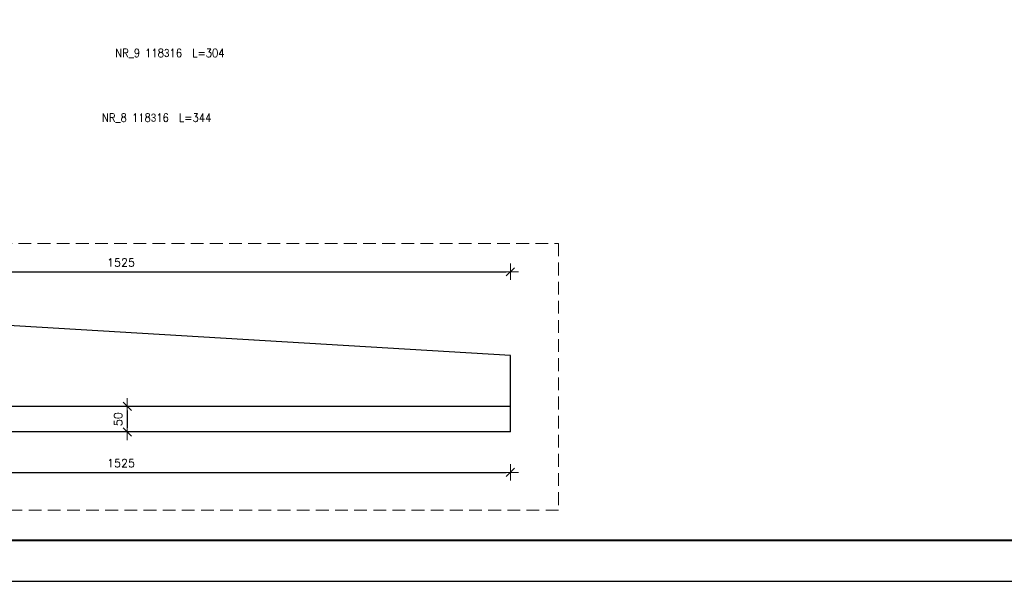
# Model space of a CAD drawing. Extents: x 99844 to 112241, y -209865 to -202412.
# Tile 6 of 12: x 104307 to 109128, y -209865 to -207115. Entities that reach past the tile are written whole.
import ezdxf

# ---------------------------------------------------------------- set-up
doc = ezdxf.new("R2010")
doc.units = 0
doc.header["$LTSCALE"] = 5
doc.header["$MEASUREMENT"] = 0
doc.linetypes.add('HIDDEN', pattern=[0.375, 0.25, -0.125])
doc.layers.add('_FORMATKA', color=8, linetype='Continuous', lineweight=15, plot=False)
for name, color, linetype, lineweight in [('_RAMKA', 7, 'Continuous', 35), ('AutoCAD_Structural_Detailing_deskowanie', 2, 'Continuous', 30), ('AutoCAD_Structural_Detailing_pręt wyrzucony', 7, 'Continuous', 13), ('PS_DIM', 4, 'Continuous', 13), ('PS_HIDDEN', 2, 'HIDDEN', 13)]:
    doc.layers.add(name, color=color, linetype=linetype, lineweight=lineweight)
doc.styles.add('r-simplex', font='simplex.shx', dxfattribs={"width": 0.9})
doc.styles.add('styl2M', font='simplex.shx')
doc.dimstyles.new('Kopia 20_100', dxfattribs={"dimtxt": 40, "dimasz": 20, "dimexe": 20, "dimexo": 150, "dimgap": 25, "dimtad": 1, "dimdec": 1, "dimlfac": 0.4, "dimzin": 9, "dimdsep": 46, "dimtxsty": 'styl2M', "dimblk": 'dimznak', "dimcen": 40, "dimse1": 1, "dimse2": 1, "dimclrd": 8, "dimclre": 8, "dimclrt": 4, "dimadec": 0, "dimazin": 0, "dimtfac": 1, "dimtdec": 1, "dimtix": 1, "dimtmove": 2, "dimatfit": 3, "dimldrblk": 'dimznak', "dimfxl": 5, "dimfxlon": 1, "dimarcsym": 0})

# ---------------------------------------------------------------- blocks, each defined once
blk = doc.blocks.new('*U17')
at = {"layer": '_FORMATKA', "lineweight": -3}
blk.add_lwpolyline([(-600, 0), (0, 0), (0, 297), (-600, 297)], close=True, dxfattribs=at)
at = {"layer": '_RAMKA', "lineweight": -3, "const_width": 0.5}
blk.add_lwpolyline([(-570, 10), (-10, 10), (-10, 287), (-570, 287)], close=True, dxfattribs=at)
blk = doc.blocks.new('dimznak')
at = {"color": 0}
for points in [[(-2, 0), (2, 0)], [(0, 2), (0, -2)]]:
    blk.add_lwpolyline(points, dxfattribs=at)
at = {"color": 3}
blk.add_lwpolyline([(1, 1), (-1, -1)], dxfattribs=at)
blk = doc.blocks.new('*D37')
at = {"layer": 'Defpoints', "color": 0, "transparency": 16777216}
for p in [(106709.8, -208349.3), (102897.3, -208533.8), (106709.8, -208758.8)]:
    blk.add_point(p, dxfattribs=at)
at = {"layer": 'PS_DIM', "color": 8, "lineweight": -2, "transparency": 16777216}
blk.add_line((102917.3, -208349.3), (106689.8, -208349.3), dxfattribs=at)
at = {"layer": 'PS_DIM', "color": 8, "lineweight": -2, "transparency": 16777216, "xscale": 20, "yscale": 20, "zscale": 20, "rotation": 180}
blk.add_blockref('dimznak', (102897.3, -208349.3), dxfattribs=at)
at = {"layer": 'PS_DIM', "color": 8, "lineweight": -2, "transparency": 16777216, "xscale": 20, "yscale": 20, "zscale": 20}
blk.add_blockref('dimznak', (106709.8, -208349.3), dxfattribs=at)
at = {"layer": 'PS_DIM', "color": 4, "transparency": 16777216, "insert": (104803.6, -208304.3), "char_height": 40, "attachment_point": 5, "style": 'styl2M'}
blk.add_mtext('1525', dxfattribs=at)
blk = doc.blocks.new('*D40')
at = {"layer": 'Defpoints', "color": 0, "transparency": 16777216}
for p in [(104803.6, -209008.8), (104803.6, -209133.8), (104834.4, -209133.8)]:
    blk.add_point(p, dxfattribs=at)
at = {"layer": 'PS_DIM', "color": 8, "lineweight": -2, "transparency": 16777216}
blk.add_line((104834.4, -209028.8), (104834.4, -209113.8), dxfattribs=at)
at = {"layer": 'PS_DIM', "color": 8, "lineweight": -2, "transparency": 16777216, "xscale": 20, "yscale": 20, "zscale": 20}
for p, rotation in [((104834.4, -209008.8), 90), ((104834.4, -209133.8), 270)]:
    blk.add_blockref('dimznak', p, dxfattribs=dict(at, rotation=rotation))
at = {"layer": 'PS_DIM', "color": 4, "transparency": 16777216, "insert": (104789.4, -209071.3), "char_height": 40, "attachment_point": 5, "rotation": 90, "style": 'styl2M'}
blk.add_mtext('50', dxfattribs=at)
blk = doc.blocks.new('*D44')
at = {"layer": 'Defpoints', "color": 0, "transparency": 16777216}
for p in [(102897.3, -209133.8), (106709.8, -209133.8), (106709.8, -209331.7)]:
    blk.add_point(p, dxfattribs=at)
at = {"layer": 'PS_DIM', "color": 8, "lineweight": -2, "transparency": 16777216}
blk.add_line((102917.3, -209331.7), (106689.8, -209331.7), dxfattribs=at)
at = {"layer": 'PS_DIM', "color": 8, "lineweight": -2, "transparency": 16777216, "xscale": 20, "yscale": 20, "zscale": 20, "rotation": 180}
blk.add_blockref('dimznak', (102897.3, -209331.7), dxfattribs=at)
at = {"layer": 'PS_DIM', "color": 8, "lineweight": -2, "transparency": 16777216, "xscale": 20, "yscale": 20, "zscale": 20}
blk.add_blockref('dimznak', (106709.8, -209331.7), dxfattribs=at)
at = {"layer": 'PS_DIM', "color": 4, "transparency": 16777216, "insert": (104803.6, -209286.7), "char_height": 40, "attachment_point": 5, "style": 'styl2M'}
blk.add_mtext('1525', dxfattribs=at)

msp = doc.modelspace()

# ---------------------------------------------------------------- linework, layer by layer
at = {"layer": 'AutoCAD_Structural_Detailing_deskowanie'}
for p, q in [((106709.84, -208758.82), (102922.09, -208533.82)), ((106709.84, -209133.82), (106709.84, -208758.82)), ((106709.84, -209008.82), (102897.34, -209008.82)), ((106709.84, -209133.82), (102897.34, -209133.82))]:
    msp.add_line(p, q, dxfattribs=at)
at = {"layer": 'PS_HIDDEN', "ltscale": 50}
msp.add_lwpolyline([(101395.22, -208210.63), (106945.36, -208210.63), (106945.36, -209516.46), (101395.22, -209516.46)], close=True, dxfattribs=at)

# ---------------------------------------------------------------- block references
at = {"layer": 'PS_DIM', "xscale": 20, "yscale": 20, "zscale": 20}
msp.add_blockref('*U17', (111963.71, -209865.43), dxfattribs=at)

# ---------------------------------------------------------------- texts
at = {"layer": 'AutoCAD_Structural_Detailing_pręt wyrzucony', "color": 3, "char_height": 40, "attachment_point": 5, "style": 'r-simplex'}
for s, insert in [('NR_9 118\\Fdiam;3\\Fsimplex.shx;16  L=304', (105042.83, -207279.82)), ('NR_8 118\\Fdiam;3\\Fsimplex.shx;16  L=344', (104978.18, -207596.5))]:
    msp.add_mtext(s, dxfattribs=dict(at, insert=insert))

# ---------------------------------------------------------------- dimensions: what is measured, and where the dimension line sits
at = {"layer": 'PS_DIM'}
for base, p1, p2, picture, middle in [((106709.84, -208349.31), (102897.34, -208533.82), (106709.84, -208758.82), '*D37', (104803.59, -208304.31)), ((106709.84, -209331.66), (102897.34, -209133.82), (106709.84, -209133.82), '*D44', (104803.59, -209286.66))]:
    dim = msp.add_linear_dim(base=base, p1=p1, p2=p2, dimstyle='Kopia 20_100', dxfattribs=at)
    dim.commit()
    dim.dimension.update_dxf_attribs({"geometry": picture, "text_midpoint": middle})
dim = msp.add_linear_dim(base=(104834.41, -209133.82), p1=(104803.59, -209008.82), p2=(104803.59, -209133.82), angle=90, dimstyle='Kopia 20_100', dxfattribs=at)
dim.commit()
dim.dimension.update_dxf_attribs({"geometry": '*D40', "text_midpoint": (104789.41, -209071.32)})

doc.saveas('drawing.dxf')
